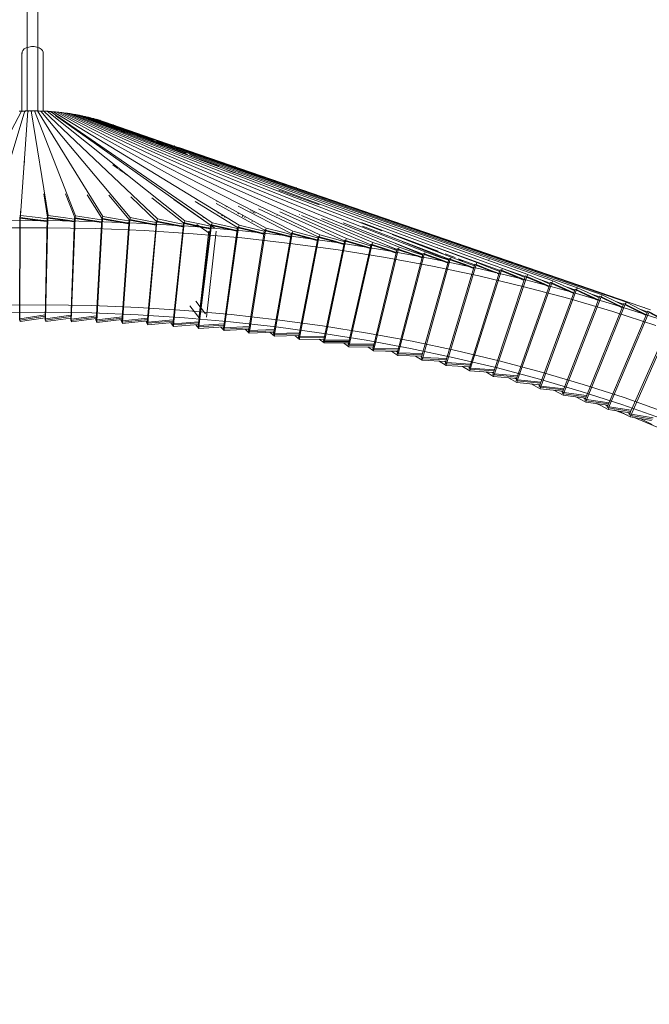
# Model space of a CAD drawing. Header units: millimetres. Extents: x 6154 to 9370, y -3062 to 6985.
# Tile 6 of 22: x 7499 to 7677, y -2875 to -2596. Entities that reach past the tile are written whole.
import ezdxf

# ---------------------------------------------------------------- set-up
doc = ezdxf.new("R2010")
doc.units = ezdxf.units.MM
doc.layers.add('E-LITE-EQPM', color=7, linetype='Continuous', lineweight=20)

# ---------------------------------------------------------------- blocks, each defined once
blk = doc.blocks.new('20116 - 20116 SAIGON IN Ivory white pendant lamp ø700-517438-00 Isometrico PDF')
at = {"layer": 'E-LITE-EQPM', "color": 251, "lineweight": 9, "true_color": 0x636466}
for p, q in [((2396.51, -2441.56), (2396.51, -2622.1)), ((2399.51, -2622.1), (2399.51, -2441.56)), ((2394.99, -2605.63), (2394.99, -2622.15)), ((2401.03, -2622.15), (2401.03, -2605.63)), ((2379.1, -2651.95), (2394.87, -2622.15)), ((2386.87, -2651.76), (2395.78, -2622.11)), ((2394.23, -2622.19), (2394.5, -2622.18)), ((2394.5, -2622.18), (2394.87, -2622.15)), ((2394.61, -2651.67), (2396.68, -2622.09)), ((2394.97, -2622.15), (2395.14, -2622.14)), ((2395.14, -2622.14), (2395.01, -2622.27)), ((2395.14, -2622.14), (2395.41, -2622.14)), ((2395.5, -2622.13), (2395.66, -2622.12)), ((2395.88, -2622.11), (2396.05, -2622.11)), ((2396.05, -2622.11), (2395.93, -2622.26)), ((2396.05, -2622.11), (2396.37, -2622.11)), ((2396.37, -2622.11), (2396.61, -2622.1)), ((2396.68, -2622.09), (2396.82, -2622.09)), ((2396.82, -2622.09), (2396.96, -2622.09)), ((2396.96, -2622.09), (2396.88, -2622.24)), ((2397, -2622.09), (2397.27, -2622.09)), ((2397.27, -2622.09), (2397.51, -2622.09)), ((2397.59, -2622.08), (2397.72, -2622.08)), ((2402.4, -2651.68), (2397.59, -2622.08)), ((2397.72, -2622.08), (2397.86, -2622.08)), ((2397.86, -2622.08), (2397.82, -2622.23)), ((2397.86, -2622.09), (2398.06, -2622.09)), ((2398.18, -2622.09), (2398.42, -2622.09)), ((2398.5, -2622.08), (2398.63, -2622.09)), ((2410.16, -2651.78), (2398.5, -2622.08)), ((2398.63, -2622.09), (2398.77, -2622.08)), ((2398.77, -2622.08), (2398.77, -2622.23)), ((2398.77, -2622.09), (2398.97, -2622.09)), ((2399.09, -2622.1), (2399.33, -2622.1)), ((2399.41, -2622.09), (2399.55, -2622.1)), ((2417.89, -2651.98), (2399.41, -2622.09)), ((2399.55, -2622.1), (2399.68, -2622.1)), ((2399.68, -2622.1), (2400, -2622.12)), ((2399.68, -2622.1), (2399.7, -2622.25)), ((2400, -2622.12), (2400.24, -2622.12)), ((2400.32, -2622.12), (2400.46, -2622.12)), ((2425.65, -2652.29), (2400.32, -2622.12)), ((2400.46, -2622.12), (2400.59, -2622.13)), ((2400.59, -2622.13), (2400.91, -2622.15)), ((2400.59, -2622.13), (2400.65, -2622.28)), ((2400.91, -2622.15), (2401.15, -2622.16)), ((2401.22, -2622.15), (2401.36, -2622.16)), ((2433.37, -2652.69), (2401.22, -2622.15)), ((2401.36, -2622.16), (2401.5, -2622.17)), ((2401.5, -2622.17), (2401.8, -2622.19)), ((2401.5, -2622.17), (2401.58, -2622.3)), ((2401.8, -2622.19), (2402.04, -2622.2)), ((2402.13, -2622.2), (2402.26, -2622.21)), ((2441.1, -2653.19), (2402.13, -2622.2)), ((2402.26, -2622.21), (2402.4, -2622.21)), ((2402.4, -2622.22), (2402.71, -2622.24)), ((2402.71, -2622.24), (2403, -2622.26)), ((2403.03, -2622.26), (2403.17, -2622.27)), ((2448.79, -2653.78), (2403.03, -2622.26)), ((2403.17, -2622.27), (2403.31, -2622.28)), ((2403.31, -2622.28), (2403.62, -2622.31)), ((2403.62, -2622.31), (2403.93, -2622.33)), ((2403.93, -2622.33), (2404.07, -2622.34)), ((2456.44, -2654.47), (2403.93, -2622.33)), ((2404.07, -2622.34), (2404.2, -2622.35)), ((2404.2, -2622.35), (2404.52, -2622.39)), ((2404.2, -2622.35), (2404.34, -2622.46)), ((2404.52, -2622.39), (2404.83, -2622.41)), ((2404.83, -2622.41), (2404.97, -2622.42)), ((2464.1, -2655.26), (2404.83, -2622.41)), ((2404.97, -2622.42), (2405.1, -2622.43)), ((2405.1, -2622.43), (2405.26, -2622.54)), ((2405.1, -2622.44), (2405.42, -2622.48)), ((2405.42, -2622.48), (2405.73, -2622.5)), ((2405.73, -2622.5), (2405.86, -2622.52)), ((2471.69, -2656.15), (2405.73, -2622.5)), ((2405.86, -2622.52), (2406, -2622.53)), ((2406, -2622.53), (2406.18, -2622.65)), ((2406, -2622.54), (2406.3, -2622.57)), ((2406.3, -2622.57), (2406.62, -2622.61)), ((2406.62, -2622.6), (2406.75, -2622.62)), ((2479.28, -2657.14), (2406.62, -2622.6)), ((2406.75, -2622.62), (2406.88, -2622.64)), ((2406.88, -2622.64), (2407.09, -2622.76)), ((2406.88, -2622.64), (2407.19, -2622.69)), ((2407.19, -2622.69), (2407.51, -2622.72)), ((2407.51, -2622.72), (2407.63, -2622.74)), ((2486.82, -2658.22), (2407.51, -2622.72)), ((2407.63, -2622.74), (2407.77, -2622.75)), ((2407.77, -2622.75), (2408, -2622.88)), ((2407.77, -2622.76), (2408.08, -2622.81)), ((2408.08, -2622.81), (2408.39, -2622.85)), ((2408.39, -2622.84), (2408.52, -2622.87)), ((2429.89, -2631.99), (2408.39, -2622.84)), ((2408.52, -2622.87), (2408.65, -2622.88)), ((2408.65, -2622.88), (2409, -2623.06)), ((2408.65, -2622.89), (2409, -2622.95)), ((2409, -2622.95), (2409.27, -2622.99)), ((2409.24, -2623.1), (2409.27, -2622.98)), ((2409.27, -2622.98), (2409.4, -2623.01)), ((2501.75, -2660.66), (2409.27, -2622.98)), ((2409.4, -2623.01), (2409.53, -2623.02)), ((2409.53, -2623.02), (2409.78, -2623.14)), ((2409.53, -2623.03), (2409.83, -2623.09)), ((2409.83, -2623.09), (2410.14, -2623.13)), ((2410.14, -2623.13), (2410.27, -2623.16)), ((2509.13, -2662.02), (2410.14, -2623.13)), ((2410.27, -2623.16), (2410.4, -2623.18)), ((2410.4, -2623.18), (2410.69, -2623.24)), ((2410.4, -2623.18), (2410.69, -2623.3)), ((2410.69, -2623.24), (2411, -2623.29)), ((2449.61, -2655.33), (2404.51, -2623.37)), ((2411, -2623.29), (2411.13, -2623.32)), ((2433.75, -2631.96), (2411, -2623.29)), ((2411.13, -2623.32), (2411.26, -2623.34)), ((2411.26, -2623.34), (2411.65, -2623.5)), ((2411.26, -2623.34), (2411.55, -2623.41)), ((2411.55, -2623.41), (2411.86, -2623.46)), ((2411.86, -2623.46), (2412, -2623.49)), ((2445, -2635.77), (2411.86, -2623.46)), ((2412, -2623.49), (2412.12, -2623.51)), ((2412.12, -2623.52), (2412.36, -2623.57)), ((2412.36, -2623.57), (2412.71, -2623.65)), ((2441.46, -2634.1), (2412.71, -2623.64)), ((2412.81, -2623.66), (2412.97, -2623.7)), ((2412.97, -2623.7), (2413.21, -2623.76)), ((2413.21, -2623.76), (2413.5, -2623.83)), ((2538.15, -2668.41), (2413.56, -2623.83)), ((2413.66, -2623.86), (2413.82, -2623.89)), ((2413.82, -2623.9), (2414.11, -2623.98)), ((2414.11, -2623.98), (2414.4, -2624.04)), ((2414.4, -2624.04), (2414.52, -2624.07)), ((2422.5, -2626.9), (2414.4, -2624.04)), ((2414.52, -2624.07), (2414.65, -2624.1)), ((2414.65, -2624.11), (2415, -2624.2)), ((2415, -2624.2), (2415.23, -2624.26)), ((2443.45, -2634.11), (2415.23, -2624.25)), ((2415.35, -2624.28), (2415.48, -2624.32)), ((2415.75, -2624.4), (2416.05, -2624.48)), ((2559.2, -2674.15), (2416.05, -2624.47)), ((2416.17, -2624.51), (2416.3, -2624.54)), ((2416.99, -2624.75), (2417.11, -2624.78)), ((2566.05, -2676.24), (2418.93, -2625.42)), ((2418.73, -2626.16), (2424.09, -2628.03)), ((2421, -2626.08), (2420.91, -2626.05)), ((2432.25, -2630.34), (2422.51, -2626.9)), ((2423.21, -2627.75), (2429.05, -2629.79)), ((2428.41, -2629.61), (2434.83, -2631.86)), ((2430.75, -2629.46), (2430.71, -2629.45)), ((2434.5, -2631.13), (2433, -2630.61)), ((2545.22, -2670.23), (2434.52, -2631.14)), ((2494.29, -2659.39), (2430, -2632.04)), ((2442.75, -2635.39), (2433.84, -2631.99)), ((2434.67, -2631.89), (2441.83, -2634.42)), ((2438.25, -2632.02), (2438.16, -2631.99)), ((2572.85, -2678.42), (2439.38, -2632.43)), ((2552.26, -2672.15), (2443.5, -2634.13)), ((2395.69, -2636.32), (2395.57, -2637.9)), ((2453.15, -2638.36), (2442.37, -2634.43)), ((2442.54, -2634.82), (2450.67, -2637.72)), ((2453.89, -2639.63), (2442.75, -2635.39)), ((2459.8, -2641.27), (2445.1, -2635.81)), ((2448.02, -2635.39), (2448, -2635.38)), ((2420.68, -2637.37), (2422.12, -2638.39)), ((2422.37, -2638.57), (2422.49, -2638.65)), ((2422.67, -2638.78), (2423.08, -2639.07)), ((2423.13, -2639.1), (2423.69, -2639.5)), ((2424.05, -2639.76), (2424.29, -2639.93)), ((2452.89, -2638.75), (2462.35, -2642.17)), ((2455.74, -2639.3), (2453.25, -2638.39)), ((2496.87, -2656.01), (2454, -2639.67)), ((2455.5, -2637.96), (2455.41, -2637.93)), ((2528.95, -2665.94), (2455.91, -2639.36)), ((2424.43, -2640.03), (2425.21, -2640.58)), ((2523.77, -2665.03), (2459.95, -2641.33)), ((2467.69, -2644.49), (2479.1, -2648.68)), ((2472.75, -2643.9), (2472.67, -2643.87)), ((2401.18, -2645.57), (2402.23, -2652.21)), ((2407.3, -2645.57), (2409.91, -2652.29)), ((2413.47, -2645.81), (2417.57, -2652.49)), ((2419.55, -2645.96), (2425.33, -2652.87)), ((2425.78, -2646.4), (2433, -2653.28)), ((2431.76, -2646.66), (2440.73, -2653.81)), ((2437.94, -2647.2), (2448.39, -2654.41)), ((2444.04, -2647.77), (2456.02, -2655.11)), ((2449.94, -2648.29), (2463.65, -2655.9)), ((2450.05, -2647.63), (2450.27, -2647.75)), ((2394.7, -2649.79), (2394.53, -2652.06)), ((2450.44, -2650.95), (2450.58, -2651.05)), ((2452.77, -2649.2), (2452.9, -2649.28)), ((2456.17, -2649.1), (2471.22, -2656.79)), ((2459.64, -2650.35), (2459.85, -2650.47)), ((2460.28, -2650.69), (2460.41, -2650.76)), ((2460.53, -2650.82), (2460.95, -2651.05)), ((2461.95, -2649.77), (2478.78, -2657.77)), ((2468.01, -2650.66), (2486.29, -2658.85)), ((2490, -2649.84), (2489.92, -2649.81)), ((2394.31, -2681.22), (2394.39, -2652.19)), ((2394.42, -2681.31), (2394.5, -2652.26)), ((2394.5, -2652.45), (2394.51, -2652.36)), ((2401.57, -2681.22), (2402.15, -2652.19)), ((2401.69, -2681.31), (2402.28, -2652.27)), ((2402.27, -2652.46), (2402.29, -2652.36)), ((2408.8, -2681.31), (2409.89, -2652.29)), ((2408.94, -2681.4), (2410.03, -2652.37)), ((2416.02, -2681.49), (2417.6, -2652.49)), ((2416.17, -2681.59), (2417.75, -2652.57)), ((2423.26, -2681.77), (2425.34, -2652.79)), ((2423.43, -2681.87), (2425.51, -2652.87)), ((2430.46, -2682.13), (2433.03, -2653.19)), ((2430.63, -2682.23), (2433.21, -2653.27)), ((2437.86, -2682.69), (2440.93, -2653.77)), ((2440.7, -2654.06), (2440.74, -2653.68)), ((2446.25, -2652.08), (2446.5, -2652.26)), ((2451.43, -2651.59), (2451.79, -2651.82)), ((2452.27, -2652.12), (2452.45, -2652.24)), ((2456.13, -2651.15), (2456.35, -2651.27)), ((2457.27, -2651.81), (2457.5, -2651.94)), ((2458.01, -2652.24), (2458.19, -2652.34)), ((2460.09, -2653.44), (2460.24, -2653.53)), ((2467.26, -2651.75), (2467.13, -2651.69)), ((2473.5, -2651.4), (2473.63, -2651.46)), ((2474.14, -2651.68), (2493.74, -2660.02)), ((2479.73, -2652.55), (2501.18, -2661.29)), ((2485.88, -2653.74), (2508.53, -2662.65)), ((2491.05, -2653.73), (2505.63, -2659.19)), ((2437.67, -2682.59), (2440.69, -2654.14)), ((2444.48, -2654.23), (2448.24, -2656.9)), ((2444.85, -2683.14), (2448.41, -2654.27)), ((2445.05, -2683.25), (2448.62, -2654.36)), ((2447.91, -2656.17), (2445.17, -2680.07)), ((2447.2, -2680.53), (2450, -2656.11)), ((2451.99, -2683.78), (2456.04, -2654.96)), ((2452.2, -2683.89), (2456.26, -2655.05)), ((2459.13, -2684.51), (2463.68, -2655.75)), ((2459.36, -2684.62), (2463.88, -2656.03)), ((2463.88, -2656.01), (2463.91, -2655.84)), ((2466.21, -2685.33), (2471.24, -2656.63)), ((2491.36, -2654.76), (2515.87, -2664.1)), ((2498.78, -2656.6), (2512.83, -2661.83)), ((2466.45, -2685.44), (2471.46, -2656.91)), ((2471.46, -2656.9), (2471.49, -2656.72)), ((2473.3, -2686.24), (2478.82, -2657.61)), ((2473.56, -2686.31), (2479.04, -2657.89)), ((2479.04, -2657.88), (2479.07, -2657.71)), ((2480.33, -2687.24), (2486.33, -2658.68)), ((2480.59, -2687.36), (2486.56, -2658.97)), ((2486.56, -2658.96), (2486.6, -2658.79)), ((2516.48, -2663.48), (2499.76, -2657.11)), ((2502.59, -2659.09), (2515.81, -2664.31)), ((2505.49, -2659.15), (2506.97, -2659.72)), ((2505.63, -2659.19), (2505.54, -2659.15)), ((2517.02, -2659.15), (2517, -2659.14)), ((2487.3, -2688.33), (2493.78, -2659.84)), ((2487.58, -2688.45), (2494.02, -2660.14)), ((2494.02, -2660.12), (2494.06, -2659.95)), ((2494.26, -2689.51), (2501.22, -2661.11)), ((2494.55, -2689.64), (2501.47, -2661.41)), ((2497.49, -2659.84), (2501.16, -2661.39)), ((2500.72, -2659.63), (2508.49, -2662.8)), ((2501.47, -2661.39), (2501.51, -2661.22)), ((2508, -2660.11), (2514.31, -2662.54)), ((2509.26, -2660.55), (2509.04, -2660.47)), ((2512.5, -2660.8), (2512.62, -2660.85)), ((2513.18, -2661.05), (2530.31, -2667.28)), ((2501.15, -2690.77), (2508.58, -2662.46)), ((2501.45, -2690.91), (2508.83, -2662.76)), ((2508.02, -2692.13), (2515.91, -2663.92)), ((2508.33, -2692.27), (2516.23, -2664.04)), ((2508.84, -2662.75), (2508.88, -2662.58)), ((2515.77, -2664.24), (2514.41, -2663.72)), ((2514.77, -2662.54), (2517.58, -2663.59)), ((2518.49, -2663.93), (2523.12, -2665.65)), ((2518.72, -2664.24), (2519.78, -2664.65)), ((2527.09, -2664.2), (2527.22, -2664.24)), ((2514.81, -2693.57), (2523.18, -2665.46)), ((2515.13, -2693.71), (2523.5, -2665.59)), ((2521.54, -2695.09), (2530.36, -2667.09)), ((2521.87, -2695.24), (2530.7, -2667.22)), ((2530.97, -2666.67), (2528.99, -2665.95)), ((2530.97, -2666.69), (2537.46, -2669.01)), ((2528.23, -2696.71), (2537.52, -2668.82)), ((2528.7, -2696.49), (2537.87, -2668.96)), ((2529.99, -2668.33), (2529.5, -2668.14)), ((2534.99, -2697.95), (2544.57, -2670.64)), ((2540.37, -2669.37), (2544.51, -2670.83)), ((2535.19, -2698.55), (2544.84, -2671.03)), ((2541.4, -2700.18), (2551.59, -2672.55)), ((2541.94, -2699.89), (2551.96, -2672.69)), ((2544.87, -2670.95), (2544.93, -2670.77)), ((2548.27, -2671.6), (2551.5, -2672.73)), ((2551.89, -2672.87), (2551.96, -2672.73)), ((2446.94, -2679.58), (2444.16, -2675.98)), ((2547.89, -2702.04), (2558.52, -2674.54)), ((2548.26, -2702.21), (2558.9, -2674.69)), ((2556.18, -2673.95), (2558.44, -2674.73)), ((2563.06, -2676.04), (2565.27, -2676.81)), ((2442.52, -2677.25), (2445.44, -2681.02)), ((2554.28, -2703.98), (2565.35, -2676.62)), ((2554.67, -2704.15), (2565.74, -2676.77)), ((2560.63, -2706.01), (2572.13, -2678.79)), ((2561.03, -2706.18), (2572.53, -2678.95)), ((2569.83, -2678.22), (2572.05, -2678.98)), ((2571.24, -2677.82), (2571.12, -2677.78)), ((2394.31, -2681.22), (2394.42, -2681.31)), ((2394.36, -2680.96), (2394.47, -2681.73)), ((2401.55, -2679.85), (2394.42, -2680.95)), ((2394.42, -2681.31), (2401.55, -2680.21)), ((2394.47, -2681.73), (2401.58, -2680.63)), ((2401.57, -2681.22), (2401.68, -2681.31)), ((2401.64, -2680.96), (2401.74, -2681.73)), ((2401.69, -2681.31), (2408.8, -2680.31)), ((2408.81, -2679.94), (2401.7, -2680.95)), ((2401.74, -2681.73), (2408.85, -2680.73)), ((2408.7, -2680.75), (2408.98, -2681.82)), ((2408.8, -2681.31), (2408.94, -2681.4)), ((2416.05, -2680.13), (2408.9, -2681.05)), ((2408.9, -2681.05), (2408.98, -2681.82)), ((2408.94, -2681.4), (2416.03, -2680.49)), ((2409, -2681.82), (2416.09, -2680.91)), ((2415.8, -2680.95), (2416.2, -2682.01)), ((2416.02, -2681.49), (2416.16, -2681.58)), ((2416.13, -2681.23), (2416.2, -2682.01)), ((2416.17, -2681.59), (2423.28, -2680.76)), ((2423.31, -2680.4), (2416.19, -2681.23)), ((2416.2, -2682.01), (2423.3, -2681.18)), ((2422.93, -2681.23), (2423.45, -2682.28)), ((2423.26, -2681.77), (2423.42, -2681.86)), ((2423.39, -2681.51), (2423.45, -2682.28)), ((2423.43, -2681.87), (2430.49, -2681.13)), ((2430.52, -2680.77), (2423.45, -2681.5)), ((2423.45, -2682.28), (2430.53, -2681.55)), ((2430.01, -2681.6), (2430.65, -2682.65)), ((2430.42, -2681.56), (2430.5, -2681.69)), ((2430.63, -2682.23), (2437.72, -2681.59)), ((2437.75, -2681.23), (2430.66, -2681.87)), ((2445, -2681.77), (2437.9, -2682.33)), ((2566.87, -2708.11), (2578.8, -2681.04)), ((2567.28, -2708.29), (2579.21, -2681.2)), ((2430.46, -2682.13), (2430.63, -2682.23)), ((2430.61, -2681.88), (2430.65, -2682.65)), ((2430.65, -2682.65), (2437.72, -2682.01)), ((2437.12, -2682.06), (2437.87, -2683.11)), ((2437.61, -2682.02), (2437.72, -2682.16)), ((2437.67, -2682.59), (2437.85, -2682.69)), ((2437.84, -2682.34), (2437.87, -2683.11)), ((2437.86, -2682.69), (2445, -2682.13)), ((2437.87, -2683.11), (2444.92, -2682.56)), ((2444.19, -2682.62), (2445.05, -2683.67)), ((2444.78, -2682.57), (2444.9, -2682.72)), ((2444.85, -2683.14), (2445.05, -2683.25)), ((2445, -2682.84), (2445.04, -2682.89)), ((2445.04, -2682.89), (2445.05, -2683.67)), ((2445.05, -2683.25), (2452.06, -2682.78)), ((2445.05, -2683.67), (2452.08, -2683.2)), ((2452.11, -2682.42), (2445.09, -2682.88)), ((2451.22, -2683.26), (2452.19, -2684.31)), ((2451.9, -2683.21), (2452.04, -2683.37)), ((2451.99, -2683.78), (2452.19, -2683.88)), ((2452.19, -2683.53), (2452.19, -2684.31)), ((2452.19, -2684.31), (2459.19, -2683.93)), ((2452.2, -2683.89), (2459.22, -2683.51)), ((2459.27, -2683.15), (2452.25, -2683.53)), ((2458.26, -2683.98), (2459.34, -2685.04)), ((2459.03, -2683.94), (2459.2, -2684.11)), ((2459.13, -2684.51), (2459.35, -2684.62)), ((2459.21, -2684.12), (2459.36, -2684.26)), ((2459.36, -2684.26), (2459.34, -2685.04)), ((2459.36, -2684.62), (2466.31, -2684.34)), ((2466.37, -2683.98), (2459.41, -2684.26)), ((2459.34, -2685.04), (2466.32, -2684.75)), ((2465.24, -2684.8), (2466.43, -2685.86)), ((2466.1, -2684.76), (2466.28, -2684.93)), ((2466.21, -2685.33), (2466.45, -2685.44)), ((2466.46, -2685.09), (2466.43, -2685.86)), ((2466.43, -2685.86), (2473.37, -2685.66)), ((2466.45, -2685.44), (2473.41, -2685.24)), ((2473.47, -2684.89), (2466.51, -2685.08)), ((2472.21, -2685.7), (2473.52, -2686.78)), ((2473.16, -2685.67), (2473.37, -2685.85)), ((2473.3, -2686.24), (2473.55, -2686.36)), ((2473.38, -2685.85), (2473.56, -2686)), ((2473.54, -2686.36), (2473.52, -2686.78)), ((2473.52, -2686.78), (2480.42, -2686.67)), ((2473.56, -2686), (2473.54, -2686.31)), ((2473.55, -2686.36), (2480.45, -2686.25)), ((2480.52, -2685.89), (2473.62, -2686)), ((2479.14, -2686.69), (2480.55, -2687.78)), ((2480.18, -2686.67), (2480.41, -2686.85)), ((2480.33, -2687.24), (2480.58, -2687.36)), ((2480.61, -2687.01), (2480.55, -2687.78)), ((2480.59, -2687.36), (2487.44, -2687.34)), ((2487.51, -2686.98), (2480.66, -2687.01)), ((2480.55, -2687.78), (2487.42, -2687.76)), ((2486.01, -2687.76), (2487.53, -2688.87)), ((2487.14, -2687.76), (2487.39, -2687.94)), ((2487.3, -2688.33), (2487.57, -2688.45)), ((2487.6, -2688.1), (2487.53, -2688.87)), ((2487.53, -2688.87), (2494.35, -2688.94)), ((2487.58, -2688.45), (2494.41, -2688.52)), ((2494.5, -2688.16), (2487.65, -2688.1)), ((2492.86, -2688.92), (2494.5, -2690.06)), ((2494.08, -2688.93), (2494.35, -2689.12)), ((2494.26, -2689.51), (2494.54, -2689.63)), ((2494.58, -2689.28), (2494.5, -2690.06)), ((2494.5, -2690.06), (2501.27, -2690.21)), ((2494.55, -2689.64), (2501.31, -2689.79)), ((2501.4, -2689.43), (2494.64, -2689.28)), ((2499.64, -2690.17), (2501.38, -2691.32)), ((2500.95, -2690.2), (2501.24, -2690.39)), ((2501.15, -2690.77), (2501.44, -2690.9)), ((2501.48, -2690.55), (2501.38, -2691.32)), ((2501.38, -2691.32), (2508.11, -2691.56)), ((2501.45, -2690.91), (2508.19, -2691.14)), ((2508.28, -2690.79), (2501.54, -2690.55)), ((2506.38, -2691.5), (2508.26, -2692.68)), ((2507.79, -2691.55), (2508.12, -2691.75)), ((2508.02, -2692.13), (2508.32, -2692.26)), ((2508.37, -2691.91), (2508.26, -2692.68)), ((2508.26, -2692.68), (2514.93, -2693)), ((2508.33, -2692.27), (2515, -2692.59)), ((2515.1, -2692.23), (2508.42, -2691.91)), ((2513.07, -2692.91), (2515.06, -2694.13)), ((2514.57, -2692.98), (2514.92, -2693.2)), ((2514.81, -2693.57), (2515.12, -2693.71)), ((2515.18, -2693.36), (2515.06, -2694.13)), ((2515.06, -2694.13), (2521.68, -2694.53)), ((2515.13, -2693.71), (2521.74, -2694.11)), ((2521.84, -2693.76), (2515.23, -2693.36)), ((2519.68, -2694.41), (2521.78, -2695.65)), ((2521.29, -2694.51), (2521.63, -2694.71)), ((2521.54, -2695.09), (2521.86, -2695.23)), ((2521.92, -2694.88), (2521.78, -2695.65)), ((2521.78, -2695.65), (2528.35, -2696.14)), ((2521.87, -2695.24), (2528.45, -2695.73)), ((2528.67, -2695.39), (2521.98, -2694.89)), ((2526.24, -2695.98), (2528.49, -2697.27)), ((2527.95, -2696.11), (2528.33, -2696.33)), ((2528.23, -2696.71), (2528.57, -2696.85)), ((2528.64, -2696.5), (2528.49, -2697.27)), ((2528.49, -2697.27), (2534.99, -2697.84)), ((2528.58, -2696.86), (2528.69, -2696.51)), ((2528.58, -2696.86), (2535.17, -2697.44)), ((2528.62, -2696.49), (2528.64, -2696.5)), ((2535.29, -2697.09), (2528.69, -2696.51)), ((2532.73, -2697.64), (2535.09, -2698.96)), ((2534.54, -2697.8), (2534.96, -2698.04)), ((2534.84, -2698.4), (2534.96, -2698.04)), ((2534.84, -2698.4), (2535.18, -2698.55)), ((2534.99, -2697.84), (2534.99, -2697.84)), ((2535.25, -2698.2), (2535.09, -2698.96)), ((2535.13, -2698.13), (2535.25, -2698.2)), ((2541.88, -2698.87), (2535.31, -2698.2)), ((2535.09, -2698.96), (2541.53, -2699.62)), ((2535.19, -2698.55), (2541.76, -2699.22)), ((2539.15, -2699.38), (2541.66, -2700.75)), ((2541.08, -2699.57), (2541.54, -2699.82)), ((2541.4, -2700.18), (2541.76, -2700.34)), ((2541.65, -2699.89), (2541.84, -2699.99)), ((2541.84, -2699.99), (2541.66, -2700.75)), ((2541.66, -2700.75), (2548.03, -2701.48)), ((2541.77, -2700.34), (2541.9, -2699.99)), ((2541.77, -2700.34), (2548.26, -2701.09)), ((2548.39, -2700.74), (2541.89, -2699.99)), ((2545.5, -2701.19), (2548.15, -2702.61)), ((2547.54, -2701.43), (2547.99, -2701.67)), ((2547.89, -2702.04), (2548.25, -2702.2)), ((2548.34, -2701.85), (2548.15, -2702.61)), ((2548.15, -2702.61), (2554.44, -2703.43)), ((2548.2, -2701.78), (2548.34, -2701.85)), ((2548.26, -2702.21), (2554.66, -2703.03)), ((2554.8, -2702.69), (2548.39, -2701.86)), ((2551.75, -2703.08), (2554.55, -2704.56)), ((2553.92, -2703.36), (2554.42, -2703.63)), ((2554.28, -2703.98), (2554.66, -2704.15)), ((2554.75, -2703.8), (2554.55, -2704.56)), ((2554.6, -2703.72), (2554.75, -2703.8)), ((2561.16, -2704.72), (2554.8, -2703.81)), ((2554.55, -2704.56), (2560.77, -2705.45)), ((2554.67, -2704.15), (2561.03, -2705.06)), ((2557.47, -2704.94), (2558.67, -2705.37)), ((2557.93, -2705.04), (2560.9, -2706.59)), ((2560.23, -2705.37), (2560.73, -2705.64)), ((2560.63, -2706.01), (2561.02, -2706.18)), ((2561.12, -2705.83), (2560.9, -2706.59)), ((2560.9, -2706.59), (2567.04, -2707.56)), ((2560.96, -2705.76), (2561.12, -2705.83)), ((2561.03, -2706.18), (2567.28, -2707.17)), ((2567.43, -2706.84), (2561.17, -2705.84)), ((2562.55, -2706.77), (2566.4, -2708.2)), ((2564.01, -2707.08), (2567.14, -2708.69)), ((2566.46, -2707.47), (2566.98, -2707.74)), ((2566.87, -2708.11), (2567.27, -2708.28)), ((2567.37, -2707.94), (2567.14, -2708.69)), ((2567.14, -2708.69), (2573.2, -2709.74)), ((2567.21, -2707.86), (2567.37, -2707.94)), ((2567.28, -2708.29), (2573.49, -2709.36)), ((2573.62, -2709.02), (2567.42, -2707.95)), ((2570, -2709.19), (2573.33, -2710.88))]:
    blk.add_line(p, q, dxfattribs=at)
for points in [[(2395.01, -2605.83, 0), (2395.02, -2605.37, 0), (2395.24, -2604.94, 0), (2395.64, -2604.55, 0), (2396.21, -2604.23, 0), (2396.9, -2604.01, 0), (2397.67, -2603.9, 0), (2398.45, -2603.9, 0), (2399.21, -2604.03, 0), (2399.89, -2604.26, 0)], [(2399.89, -2604.26, 0), (2400.44, -2604.59, 0), (2400.82, -2604.99, 0), (2401.01, -2605.43, 0), (2401.03, -2605.63, 0)], [(2575, -2680.91, 0), (2562.8, -2676.96, 0), (2550.34, -2673.3, 0), (2537.63, -2669.93, 0), (2524.69, -2666.85, 0), (2511.56, -2664.08, 0), (2498.25, -2661.61, 0), (2484.77, -2659.45, 0), (2471.16, -2657.6, 0), (2457.43, -2656.07, 0), (2443.61, -2654.86, 0), (2429.71, -2653.97, 0), (2415.76, -2653.39, 0), (2401.79, -2653.15, 0), (2387.81, -2653.22, 0)], [(2394.39, -2652.19, 0), (2394.45, -2652.23, 0), (2394.5, -2652.26, 0)], [(2394.5, -2652.26, 0), (2399.44, -2652.9, 0), (2402.08, -2653.25, 0)], [(2402.07, -2653.44, 0), (2399.43, -2653.09, 0), (2394.5, -2652.45, 0)], [(2394.53, -2652.26, 0), (2394.56, -2652.06, 0), (2394.61, -2651.67, 0)], [(2394.61, -2651.67, 0), (2399.55, -2652.31, 0), (2402.09, -2652.64, 0)], [(2402.15, -2652.19, 0), (2402.21, -2652.23, 0), (2402.28, -2652.27, 0)], [(2409.78, -2653.53, 0), (2407.18, -2653.16, 0), (2402.27, -2652.46, 0)], [(2402.28, -2652.27, 0), (2407.19, -2652.97, 0), (2409.79, -2653.34, 0)], [(2402.3, -2652.27, 0), (2402.33, -2652.07, 0), (2402.4, -2651.68, 0)], [(2402.4, -2651.68, 0), (2407.3, -2652.38, 0), (2409.81, -2652.74, 0)], [(2409.89, -2652.29, 0), (2409.96, -2652.33, 0), (2410.03, -2652.37, 0)], [(2417.47, -2653.73, 0), (2414.9, -2653.33, 0), (2410.02, -2652.56, 0)], [(2410.03, -2652.37, 0), (2414.91, -2653.14, 0), (2417.48, -2653.54, 0)], [(2410.05, -2652.36, 0), (2410.09, -2652.17, 0), (2410.16, -2651.78, 0)], [(2410.16, -2651.78, 0), (2415.03, -2652.55, 0), (2417.51, -2652.94, 0)], [(2417.6, -2652.49, 0), (2417.67, -2652.53, 0), (2417.75, -2652.57, 0)], [(2425.18, -2654.03, 0), (2422.59, -2653.59, 0), (2417.74, -2652.76, 0)], [(2417.75, -2652.57, 0), (2422.61, -2653.4, 0), (2425.2, -2653.84, 0)], [(2417.77, -2652.57, 0), (2417.81, -2652.37, 0), (2417.89, -2651.98, 0)], [(2417.89, -2651.98, 0), (2422.74, -2652.81, 0), (2425.24, -2653.24, 0)], [(2425.34, -2652.79, 0), (2425.42, -2652.83, 0), (2425.51, -2652.87, 0)], [(2432.85, -2654.42, 0), (2430.31, -2653.95, 0), (2425.49, -2653.06, 0)], [(2425.51, -2652.87, 0), (2430.33, -2653.76, 0), (2432.87, -2654.23, 0)], [(2425.53, -2652.87, 0), (2425.57, -2652.67, 0), (2425.65, -2652.29, 0)], [(2425.65, -2652.29, 0), (2430.47, -2653.18, 0), (2433, -2653.64, 0)], [(2433.03, -2653.19, 0), (2433.12, -2653.23, 0), (2433.21, -2653.27, 0)], [(2440.53, -2654.92, 0), (2437.97, -2654.41, 0), (2433.19, -2653.46, 0)], [(2433.21, -2653.27, 0), (2438, -2654.22, 0), (2440.55, -2654.73, 0)], [(2433.23, -2653.27, 0), (2433.28, -2653.07, 0), (2433.37, -2652.69, 0)], [(2433.37, -2652.69, 0), (2438.15, -2653.64, 0), (2440.61, -2654.13, 0)], [(2440.74, -2653.68, 0), (2440.84, -2653.72, 0), (2440.93, -2653.77, 0)], [(2440.95, -2653.77, 0), (2441, -2653.57, 0), (2441.1, -2653.19, 0)], [(2440.95, -2653.77, 0), (2445.68, -2654.78, 0), (2448.2, -2655.31, 0)], [(2441.1, -2653.19, 0), (2445.84, -2654.2, 0), (2448.27, -2654.71, 0)], [(2448.64, -2654.36, 0), (2448.69, -2654.16, 0), (2448.79, -2653.78, 0)], [(2448.79, -2653.78, 0), (2453.5, -2654.85, 0), (2455.89, -2655.4, 0)], [(2574.36, -2682.81, 0), (2562.21, -2678.87, 0), (2549.8, -2675.23, 0), (2537.14, -2671.87, 0), (2524.26, -2668.8, 0), (2511.17, -2666.04, 0), (2497.91, -2663.58, 0), (2484.48, -2661.43, 0), (2470.91, -2659.59, 0), (2457.23, -2658.06, 0), (2443.45, -2656.85, 0), (2429.6, -2655.96, 0), (2415.7, -2655.39, 0), (2401.77, -2655.15, 0), (2387.84, -2655.22, 0)], [(2448.18, -2655.5, 0), (2445.65, -2654.96, 0), (2440.91, -2653.96, 0)], [(2448.41, -2654.27, 0), (2448.51, -2654.32, 0), (2448.62, -2654.36, 0)], [(2455.78, -2656.18, 0), (2453.3, -2655.62, 0), (2448.59, -2654.55, 0)], [(2448.63, -2654.37, 0), (2453.33, -2655.43, 0), (2455.81, -2655.99, 0)], [(2456.04, -2654.96, 0), (2456.15, -2655, 0), (2456.26, -2655.05, 0)], [(2463.39, -2656.97, 0), (2460.89, -2656.37, 0), (2456.23, -2655.24, 0)], [(2456.27, -2655.05, 0), (2460.93, -2656.18, 0), (2463.42, -2656.78, 0)], [(2456.28, -2655.05, 0), (2456.33, -2654.85, 0), (2456.44, -2654.47, 0)], [(2456.44, -2654.47, 0), (2461.11, -2655.6, 0), (2463.51, -2656.18, 0)], [(2463.68, -2655.75, 0), (2463.79, -2655.79, 0), (2463.91, -2655.84, 0)], [(2470.93, -2657.84, 0), (2468.49, -2657.22, 0), (2463.88, -2656.03, 0)], [(2463.92, -2655.84, 0), (2468.53, -2657.03, 0), (2470.97, -2657.66, 0)], [(2463.96, -2655.75, 0), (2463.99, -2655.65, 0), (2464.1, -2655.26, 0)], [(2464.1, -2655.26, 0), (2468.72, -2656.45, 0), (2471.07, -2657.06, 0)], [(2471.24, -2656.63, 0), (2471.37, -2656.67, 0), (2471.49, -2656.72, 0)], [(2471.51, -2656.72, 0), (2471.57, -2656.53, 0), (2471.69, -2656.15, 0)], [(2471.69, -2656.15, 0), (2476.27, -2657.4, 0), (2478.62, -2658.04, 0)], [(2478.47, -2658.82, 0), (2476.02, -2658.16, 0), (2471.46, -2656.91, 0)], [(2471.5, -2656.73, 0), (2476.07, -2657.97, 0), (2478.52, -2658.64, 0)], [(2478.82, -2657.61, 0), (2478.94, -2657.66, 0), (2479.07, -2657.71, 0)], [(2486.08, -2659.92, 0), (2483.56, -2659.2, 0), (2479.04, -2657.89, 0)], [(2479.08, -2657.71, 0), (2483.6, -2659.01, 0), (2486.01, -2659.7, 0)], [(2479.09, -2657.71, 0), (2479.16, -2657.51, 0), (2479.28, -2657.14, 0)], [(2479.28, -2657.14, 0), (2483.81, -2658.44, 0), (2486.13, -2659.11, 0)], [(2486.33, -2658.68, 0), (2486.46, -2658.73, 0), (2486.6, -2658.79, 0)], [(2493.51, -2661.09, 0), (2491.03, -2660.33, 0), (2486.56, -2658.97, 0)], [(2486.6, -2658.79, 0), (2491.08, -2660.15, 0), (2493.55, -2660.9, 0)], [(2486.62, -2658.79, 0), (2486.68, -2658.59, 0), (2486.82, -2658.22, 0)], [(2486.82, -2658.22, 0), (2491.29, -2659.58, 0), (2493.57, -2660.27, 0)], [(2494.08, -2659.95, 0), (2494.15, -2659.76, 0), (2494.29, -2659.39, 0)], [(2494.29, -2659.39, 0), (2498.71, -2660.81, 0), (2501.11, -2661.58, 0)], [(2493.78, -2659.84, 0), (2493.92, -2659.9, 0), (2494.06, -2659.95, 0)], [(2500.93, -2662.35, 0), (2498.43, -2661.55, 0), (2494.02, -2660.14, 0)], [(2494.07, -2659.96, 0), (2498.49, -2661.37, 0), (2500.97, -2662.17, 0)], [(2501.22, -2661.11, 0), (2501.37, -2661.17, 0), (2501.51, -2661.22, 0)], [(2508.27, -2663.7, 0), (2505.83, -2662.88, 0), (2501.47, -2661.41, 0)], [(2501.52, -2661.23, 0), (2505.89, -2662.7, 0), (2508.31, -2663.52, 0)], [(2501.53, -2661.22, 0), (2501.61, -2661.03, 0), (2501.75, -2660.66, 0)], [(2501.75, -2660.66, 0), (2506.12, -2662.14, 0), (2508.46, -2662.93, 0)], [(2508.92, -2662.54, 0), (2508.98, -2662.39, 0), (2509.13, -2662.02, 0)], [(2509.13, -2662.02, 0), (2513.44, -2663.55, 0), (2515.79, -2664.39, 0)], [(2508.58, -2662.46, 0), (2508.73, -2662.52, 0), (2508.88, -2662.58, 0)], [(2515.58, -2665.16, 0), (2513.14, -2664.29, 0), (2508.83, -2662.76, 0)], [(2508.89, -2662.58, 0), (2513.2, -2664.11, 0), (2515.63, -2664.97, 0)], [(2515.91, -2663.92, 0), (2516.07, -2663.98, 0), (2516.23, -2664.04, 0)], [(2516.23, -2664.04, 0), (2520.49, -2665.62, 0), (2522.88, -2666.51, 0)], [(2522.83, -2666.7, 0), (2520.43, -2665.8, 0), (2516.23, -2664.24, 0)], [(2516.25, -2664.04, 0), (2516.33, -2663.85, 0), (2516.48, -2663.48, 0)], [(2516.48, -2663.48, 0), (2520.74, -2665.07, 0), (2523.08, -2665.94, 0)], [(2523.52, -2665.59, 0), (2523.61, -2665.4, 0), (2523.77, -2665.03, 0)], [(2523.77, -2665.03, 0), (2527.96, -2666.67, 0), (2530.22, -2667.56, 0)], [(2523.18, -2665.46, 0), (2523.34, -2665.53, 0), (2523.5, -2665.59, 0)], [(2528.99, -2667.94, 0), (2527.64, -2667.41, 0), (2523.45, -2665.77, 0)], [(2523.51, -2665.59, 0), (2527.7, -2667.23, 0), (2530.05, -2668.14, 0)], [(2530.36, -2667.09, 0), (2530.53, -2667.16, 0), (2530.7, -2667.22, 0)], [(2537.12, -2670.06, 0), (2534.77, -2669.09, 0), (2530.64, -2667.4, 0)], [(2530.7, -2667.22, 0), (2534.83, -2668.91, 0), (2537.18, -2669.87, 0)], [(2530.72, -2667.22, 0), (2530.8, -2667.04, 0), (2530.97, -2666.67, 0)], [(2530.97, -2666.67, 0), (2535.1, -2668.36, 0), (2537.37, -2669.29, 0)], [(2537.52, -2668.82, 0), (2537.69, -2668.89, 0), (2537.87, -2668.96, 0)], [(2544.16, -2671.86, 0), (2541.86, -2670.88, 0), (2537.81, -2669.14, 0)], [(2537.87, -2668.96, 0), (2541.94, -2670.7, 0), (2544.22, -2671.68, 0)], [(2537.89, -2668.96, 0), (2537.97, -2668.77, 0), (2538.15, -2668.41, 0)], [(2538.15, -2668.41, 0), (2542.21, -2670.15, 0), (2544.42, -2671.1, 0)], [(2544.57, -2670.64, 0), (2544.75, -2670.7, 0), (2544.93, -2670.77, 0)], [(2544.95, -2670.77, 0), (2545.04, -2670.59, 0), (2545.22, -2670.23, 0)], [(2545.22, -2670.23, 0), (2549.22, -2672.02, 0), (2551.42, -2673.02, 0)], [(2551.16, -2673.77, 0), (2548.86, -2672.74, 0), (2544.87, -2670.95, 0)], [(2544.93, -2670.77, 0), (2548.93, -2672.57, 0), (2551.22, -2673.59, 0)], [(2551.59, -2672.55, 0), (2551.78, -2672.62, 0), (2551.96, -2672.69, 0)], [(2558.06, -2675.76, 0), (2555.82, -2674.71, 0), (2551.9, -2672.87, 0)], [(2551.98, -2672.69, 0), (2552.07, -2672.51, 0), (2552.26, -2672.15, 0)], [(2552.04, -2672.73, 0), (2555.89, -2674.53, 0), (2558.13, -2675.58, 0)], [(2552.26, -2672.15, 0), (2556.18, -2673.99, 0), (2558.34, -2675.01, 0)], [(2558.52, -2674.54, 0), (2558.71, -2674.61, 0), (2558.9, -2674.69, 0)], [(2564.85, -2677.82, 0), (2562.68, -2676.76, 0), (2558.83, -2674.87, 0)], [(2558.92, -2674.69, 0), (2559.01, -2674.51, 0), (2559.2, -2674.15, 0)], [(2558.99, -2674.73, 0), (2562.76, -2676.58, 0), (2564.94, -2677.65, 0)], [(2559.2, -2674.15, 0), (2563.06, -2676.05, 0), (2565.17, -2677.08, 0)], [(2576.67, -2707.25, 0), (2565.4, -2703.25, 0), (2553.86, -2699.52, 0), (2542.07, -2696.05, 0), (2530.05, -2692.86, 0), (2517.82, -2689.95, 0), (2505.4, -2687.33, 0), (2492.81, -2684.99, 0), (2480.06, -2682.95, 0), (2467.19, -2681.2, 0), (2454.2, -2679.76, 0), (2441.13, -2678.61, 0), (2427.99, -2677.77, 0), (2414.8, -2677.23, 0), (2401.58, -2676.99, 0), (2388.36, -2677.06, 0)], [(2565.35, -2676.62, 0), (2565.54, -2676.69, 0), (2565.74, -2676.77, 0)], [(2571.64, -2680.01, 0), (2569.44, -2678.88, 0), (2565.72, -2676.97, 0)], [(2565.74, -2676.77, 0), (2569.53, -2678.71, 0), (2571.71, -2679.83, 0)], [(2565.76, -2676.77, 0), (2565.85, -2676.59, 0), (2566.05, -2676.24, 0)], [(2566.05, -2676.24, 0), (2569.83, -2678.18, 0), (2571.94, -2679.26, 0)], [(2572.13, -2678.79, 0), (2572.33, -2678.87, 0), (2572.53, -2678.95, 0)], [(2572.53, -2678.95, 0), (2576.25, -2680.94, 0), (2578.36, -2682.07, 0)], [(2575.95, -2709.19, 0), (2564.73, -2705.21, 0), (2553.25, -2701.49, 0), (2541.51, -2698.05, 0), (2529.54, -2694.87, 0), (2517.36, -2691.97, 0), (2504.99, -2689.36, 0), (2492.45, -2687.03, 0), (2479.76, -2685, 0), (2466.93, -2683.26, 0), (2454, -2681.82, 0), (2440.97, -2680.67, 0), (2427.88, -2679.83, 0), (2414.74, -2679.3, 0), (2401.57, -2679.06, 0), (2388.39, -2679.13, 0)], [(2578.29, -2682.25, 0), (2576.16, -2681.11, 0), (2572.46, -2679.12, 0)], [(2567.82, -2708.74, 0), (2588.75, -2717.51, 0), (2632.04, -2741.66, 0), (2666.34, -2770.23, 0), (2690.33, -2802.11, 0), (2703.09, -2836.08, 0), (2704.12, -2870.83, 0), (2693.39, -2905.03, 0), (2671.31, -2937.37, 0), (2638.72, -2966.6, 0)]]:
    blk.add_polyline3d(points, dxfattribs=at)

msp = doc.modelspace()

# ---------------------------------------------------------------- block references
at = {"layer": 'E-LITE-EQPM', "color": 8, "lineweight": 9, "true_color": 0x808080}
msp.add_blockref('20116 - 20116 SAIGON IN Ivory white pendant lamp ø700-517438-00 Isometrico PDF', (5104.93, 0), dxfattribs=at)

doc.saveas('drawing.dxf')
